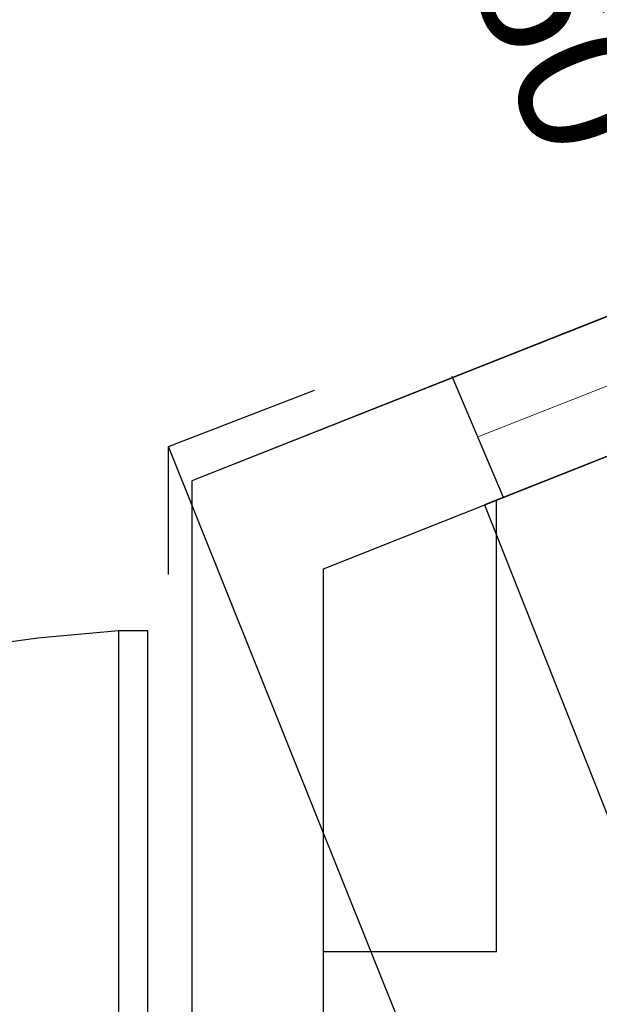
# Model space of a CAD drawing. Header units: millimetres. Extents: x -25785 to 64215, y 1802 to 45092.
# Tile 23 of 53: x 18396 to 19066, y 30125 to 31264. Entities that reach past the tile are written whole.
import ezdxf

# ---------------------------------------------------------------- set-up
doc = ezdxf.new("R2010")
doc.units = ezdxf.units.MM
doc.header["$MEASUREMENT"] = 0
doc.linetypes.add('CONTINU', pattern=[0])
for name, color, linetype in [('0_35___________', 7, 'Continuous'), ('LOC', 4, 'CONTINU'), ('Stolarka', 4, 'Continuous'), ('Ściany', 2, 'Continuous')]:
    doc.layers.add(name, color=color, linetype=linetype)
doc.layers.add('went grawita', color=150, linetype='Continuous', lineweight=13)
doc.styles.add('FDBES', font='simplex.shx')

# ---------------------------------------------------------------- blocks, each defined once
blk = doc.blocks.new('CONSOLE2')
at = {"layer": 'LOC', "color": 6}
for p, q in [((800, 0), (-300, 0)), ((-300, 0), (-300, -600))]:
    blk.add_line(p, q, dxfattribs=at)

msp = doc.modelspace()

# ---------------------------------------------------------------- linework, layer by layer
at = {"color": 60}
msp.add_lwpolyline([(18568.42362, 30622.1714), (18568.42362, 30770.30267), (18737.06538, 30835.25254)], dxfattribs=at)
at = {"layer": '0_35___________'}
msp.add_line((19540.59918, 28346.73002), (18568.42362, 30770.30267), dxfattribs=at)
msp.add_lwpolyline([(15145.05011, 29485.99101), (15145.05011, 30985.56975), (16652.13522, 30985.56975), (16652.13522, 31108.33331), (15145.05011, 31108.33331), (15145.05011, 35526.94196), (20847.34513, 35526.94196), (20847.34513, 31620.57477), (18595.22959, 30730.58781), (18595.22959, 29456.35625), (16638.69974, 29456.35625), (16638.69974, 29485.99101), (15145.05011, 29485.99101)], dxfattribs=at)
at = {"layer": 'Stolarka', "linetype": 'Continuous', "flags": 128}
for points in [[(18417.42104, 30548.49168), (18324.29223, 30535.81809)], [(18510.54984, 30557.00379), (18417.42104, 30548.49168)], [(18544.40913, 30557.00379), (18510.54984, 30557.00379)], [(18510.54984, 30557.00379), (18510.54984, 29456.35625)], [(18544.40913, 29456.35625), (18544.40913, 30557.00379)]]:
    msp.add_lwpolyline(points, dxfattribs=at)
at = {"layer": 'went grawita'}
msp.add_line((18926.11518, 30781.28634), (19670.39327, 31074.62935), dxfattribs=at)
at = {"layer": 'Ściany', "linetype": 'Continuous'}
for p, q in [((19826.82906, 31217.82505), (18595.22959, 30730.58781)), ((18747.62791, 30628.9469), (19885.36185, 31079.83712)), ((18955.74891, 30711.42639), (18896.48145, 30851.14629))]:
    msp.add_line(p, q, dxfattribs=at)
at = {"layer": 'Ściany', "linetype": 'Continuous', "flags": 128}
for points in [[(18595.22959, 30730.58781), (18595.22959, 29337.81721)], [(18947.62791, 30185.99101), (18947.62791, 30708.208)], [(18747.62791, 29485.99101), (18747.62791, 30628.9469)], [(18747.62791, 29485.99101), (18747.62791, 30624.72237)], [(18947.62791, 30185.99101), (18747.62791, 30185.99101)]]:
    msp.add_lwpolyline(points, dxfattribs=at)

# ---------------------------------------------------------------- block references
at = {"layer": 'LOC', "rotation": 21.61869571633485}
msp.add_blockref('CONSOLE2', (19212.45607, 30813.16086), dxfattribs=at)

# ---------------------------------------------------------------- texts
at = {"layer": '0_35___________', "insert": (19153.07399, 31288.19716), "char_height": 160, "attachment_point": 5, "rotation": 291.5109332, "style": 'FDBES'}
msp.add_mtext('{\\fArial|b0|i0|c238|p34;\\C2;70 min 2,0Pb\\P60}', dxfattribs=at)

doc.saveas('drawing.dxf')
